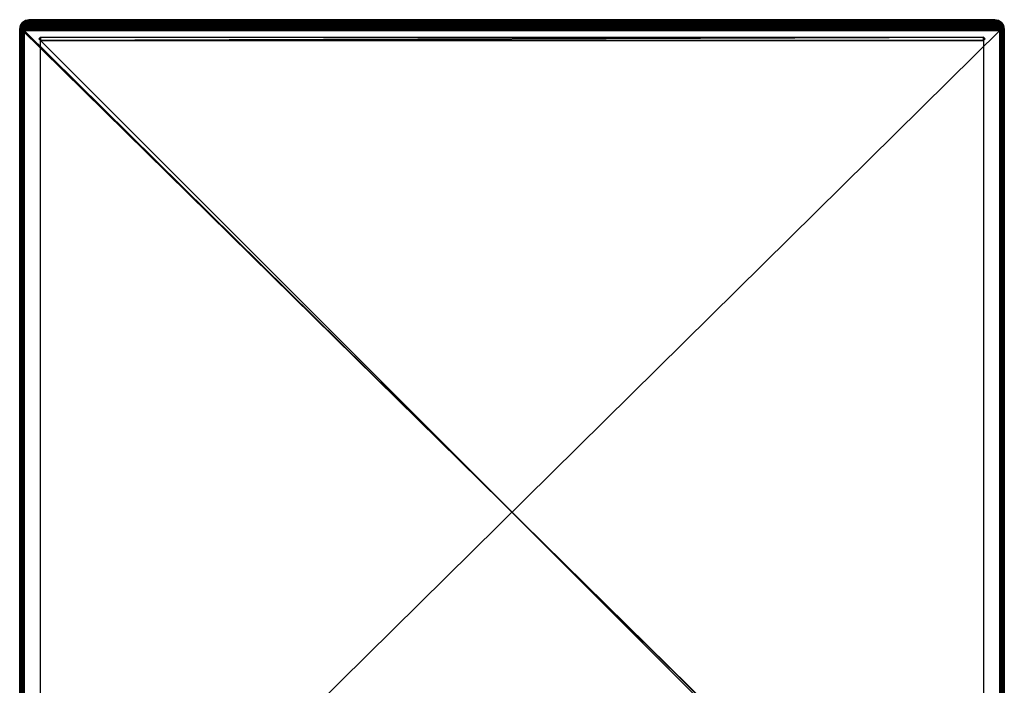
# Model space of a CAD drawing. Header units: millimetres. Extents: x -83 to 83, y -132 to 78.
# Tile 29 of 29: x -78 to 78, y -27 to 78. Entities that reach past the tile are written whole.
import ezdxf

# ---------------------------------------------------------------- set-up
doc = ezdxf.new("R2010")
doc.units = ezdxf.units.MM
doc.header["$LTSCALE"] = 52.148148
for name, color, linetype in [('1', 7, 'CONTINUOUS'), ('10', 7, 'CONTINUOUS'), ('11', 7, 'CONTINUOUS'), ('12', 7, 'CONTINUOUS'), ('13', 7, 'CONTINUOUS'), ('200', 7, 'CONTINUOUS'), ('201', 7, 'CONTINUOUS'), ('202', 7, 'CONTINUOUS'), ('203', 7, 'CONTINUOUS'), ('207', 7, 'CONTINUOUS'), ('208', 7, 'CONTINUOUS'), ('209', 7, 'CONTINUOUS'), ('210', 7, 'CONTINUOUS'), ('211', 7, 'CONTINUOUS'), ('212', 7, 'CONTINUOUS'), ('216', 7, 'CONTINUOUS'), ('22', 7, 'CONTINUOUS'), ('23', 7, 'CONTINUOUS'), ('24', 7, 'CONTINUOUS'), ('305', 7, 'CONTINUOUS'), ('306', 7, 'CONTINUOUS'), ('34', 7, 'CONTINUOUS'), ('35', 7, 'CONTINUOUS'), ('36', 7, 'CONTINUOUS'), ('37', 7, 'CONTINUOUS'), ('38', 7, 'CONTINUOUS'), ('39', 7, 'CONTINUOUS'), ('51', 7, 'CONTINUOUS'), ('52', 7, 'CONTINUOUS'), ('9', 7, 'CONTINUOUS')]:
    doc.layers.add(name, color=color, linetype=linetype)

msp = doc.modelspace()

# ---------------------------------------------------------------- linework, layer by layer
at = {"layer": '1', "linetype": 'CONTINUOUS'}
for points in [[(-76.92, 76.38), (-77, 76), (76.92, 76.38), (-76.92, 76.38)], [(76.92, 76.38), (-77, 76), (77, 76), (76.92, 76.38)], [(77, 76), (-77, -76), (77, -76), (77, 76)], [(-77, 76), (-77, -76), (77, 76), (-77, 76)], [(76.71, 76.71), (-76.92, 76.38), (76.92, 76.38), (76.71, 76.71)], [(-76.71, 76.71), (-76.92, 76.38), (76.71, 76.71), (-76.71, 76.71)], [(-76.38, 76.92), (-76.71, 76.71), (76.38, 76.92), (-76.38, 76.92)], [(76.38, 76.92), (-76.71, 76.71), (76.71, 76.71), (76.38, 76.92)], [(-76, 77), (-76.38, 76.92), (76, 77), (-76, 77)], [(76, 77), (-76.38, 76.92), (76.38, 76.92), (76, 77)]]:
    msp.add_3dface(points, dxfattribs=at)
at = {"layer": '10', "linetype": 'CONTINUOUS'}
for points in [[(76, 77.5, -0.5), (76.52, 77.25, -0.15), (76.57, 77.39, -0.5), (76, 77.5, -0.5)], [(76, 77.35, -0.15), (76.52, 77.25, -0.15), (76, 77.5, -0.5), (76, 77.35, -0.15)], [(76, 77), (76.38, 76.92), (76, 77.35, -0.15), (76, 77)], [(76, 77.35, -0.15), (76.38, 76.92), (76.52, 77.25, -0.15), (76, 77.35, -0.15)], [(76.52, 77.25, -0.15), (76.38, 76.92), (76.96, 76.96, -0.15), (76.52, 77.25, -0.15)], [(76.38, 76.92), (76.71, 76.71), (76.96, 76.96, -0.15), (76.38, 76.92)], [(76.52, 77.25, -0.15), (76.96, 76.96, -0.15), (76.57, 77.39, -0.5), (76.52, 77.25, -0.15)], [(76.57, 77.39, -0.5), (76.96, 76.96, -0.15), (77.06, 77.06, -0.5), (76.57, 77.39, -0.5)], [(76.96, 76.96, -0.15), (76.71, 76.71), (77.25, 76.52, -0.15), (76.96, 76.96, -0.15)], [(76.71, 76.71), (76.92, 76.38), (77.25, 76.52, -0.15), (76.71, 76.71)], [(76.92, 76.38), (77, 76), (77.25, 76.52, -0.15), (76.92, 76.38)], [(76.96, 76.96, -0.15), (77.25, 76.52, -0.15), (77.06, 77.06, -0.5), (76.96, 76.96, -0.15)], [(77, 76), (77.35, 76, -0.15), (77.25, 76.52, -0.15), (77, 76)], [(77.06, 77.06, -0.5), (77.25, 76.52, -0.15), (77.39, 76.57, -0.5), (77.06, 77.06, -0.5)], [(77.25, 76.52, -0.15), (77.35, 76, -0.15), (77.39, 76.57, -0.5), (77.25, 76.52, -0.15)], [(77.35, 76, -0.15), (77.5, 76, -0.5), (77.39, 76.57, -0.5), (77.35, 76, -0.15)]]:
    msp.add_3dface(points, dxfattribs=at)
at = {"layer": '11', "linetype": 'CONTINUOUS'}
for points in [[(76, 77.35, -0.15), (76, 77.5, -0.5), (-76, 77.35, -0.15), (76, 77.35, -0.15)], [(-76, 77.35, -0.15), (76, 77.5, -0.5), (-76, 77.5, -0.5), (-76, 77.35, -0.15)], [(-76, 77), (76, 77.35, -0.15), (-76, 77.35, -0.15), (-76, 77)], [(-76, 77), (76, 77), (76, 77.35, -0.15), (-76, 77)]]:
    msp.add_3dface(points, dxfattribs=at)
at = {"layer": '12', "linetype": 'CONTINUOUS'}
for points in [[(-76, 77.35, -0.15), (-76, 77.5, -0.5), (-76.57, 77.39, -0.5), (-76, 77.35, -0.15)], [(-77.5, 76, -0.5), (-77.25, 76.52, -0.15), (-77.39, 76.57, -0.5), (-77.5, 76, -0.5)], [(-77.35, 76, -0.15), (-77.25, 76.52, -0.15), (-77.5, 76, -0.5), (-77.35, 76, -0.15)], [(-77.39, 76.57, -0.5), (-76.96, 76.96, -0.15), (-77.06, 77.06, -0.5), (-77.39, 76.57, -0.5)], [(-77.25, 76.52, -0.15), (-76.96, 76.96, -0.15), (-77.39, 76.57, -0.5), (-77.25, 76.52, -0.15)], [(-77.35, 76, -0.15), (-76.92, 76.38), (-77.25, 76.52, -0.15), (-77.35, 76, -0.15)], [(-77, 76), (-76.92, 76.38), (-77.35, 76, -0.15), (-77, 76)], [(-77.25, 76.52, -0.15), (-76.92, 76.38), (-76.96, 76.96, -0.15), (-77.25, 76.52, -0.15)], [(-77.06, 77.06, -0.5), (-76.52, 77.25, -0.15), (-76.57, 77.39, -0.5), (-77.06, 77.06, -0.5)], [(-76.96, 76.96, -0.15), (-76.52, 77.25, -0.15), (-77.06, 77.06, -0.5), (-76.96, 76.96, -0.15)], [(-76.96, 76.96, -0.15), (-76.71, 76.71), (-76.52, 77.25, -0.15), (-76.96, 76.96, -0.15)], [(-76.92, 76.38), (-76.71, 76.71), (-76.96, 76.96, -0.15), (-76.92, 76.38)], [(-76.71, 76.71), (-76.38, 76.92), (-76.52, 77.25, -0.15), (-76.71, 76.71)], [(-76.52, 77.25, -0.15), (-76, 77.35, -0.15), (-76.57, 77.39, -0.5), (-76.52, 77.25, -0.15)], [(-76, 77), (-76, 77.35, -0.15), (-76.52, 77.25, -0.15), (-76, 77)], [(-76.38, 76.92), (-76, 77), (-76.52, 77.25, -0.15), (-76.38, 76.92)]]:
    msp.add_3dface(points, dxfattribs=at)
at = {"layer": '13', "linetype": 'CONTINUOUS'}
for points in [[(-77.35, -76, -0.15), (-77.5, 76, -0.5), (-77.5, -76, -0.5), (-77.35, -76, -0.15)], [(-77.35, 76, -0.15), (-77.5, 76, -0.5), (-77.35, -76, -0.15), (-77.35, 76, -0.15)], [(-77, -76), (-77.35, 76, -0.15), (-77.35, -76, -0.15), (-77, -76)], [(-77, -76), (-77, 76), (-77.35, 76, -0.15), (-77, -76)]]:
    msp.add_3dface(points, dxfattribs=at)
at = {"layer": '200', "linetype": 'CONTINUOUS'}
for points in [[(-76.8, 75.8, -38), (-76.73, 76.19, -38), (76.8, 75.8, -38), (-76.8, 75.8, -38)], [(-76.73, 76.19, -38), (-76.51, 76.51, -38), (76.73, 76.19, -38), (-76.73, 76.19, -38)], [(76.8, 75.8, -38), (-76.73, 76.19, -38), (76.73, 76.19, -38), (76.8, 75.8, -38)], [(-76.51, 76.51, -38), (-76.19, 76.73, -38), (76.51, 76.51, -38), (-76.51, 76.51, -38)], [(76.73, 76.19, -38), (-76.51, 76.51, -38), (76.51, 76.51, -38), (76.73, 76.19, -38)], [(-76.19, 76.73, -38), (-75.8, 76.8, -38), (76.19, 76.73, -38), (-76.19, 76.73, -38)], [(76.51, 76.51, -38), (-76.19, 76.73, -38), (76.19, 76.73, -38), (76.51, 76.51, -38)], [(76.19, 76.73, -38), (-75.8, 76.8, -38), (75.8, 76.8, -38), (76.19, 76.73, -38)], [(76.8, -75.8, -38), (-76.8, 75.8, -38), (76.8, 75.8, -38), (76.8, -75.8, -38)], [(-76.8, -75.8, -38), (-76.8, 75.8, -38), (76.8, -75.8, -38), (-76.8, -75.8, -38)]]:
    msp.add_3dface(points, dxfattribs=at)
at = {"layer": '201', "linetype": 'CONTINUOUS'}
for points in [[(76, 77.5, -30), (76.57, 77.39, -30), (75.8, 77.3, -37.51), (76, 77.5, -30)], [(75.8, 77.3, -37.51), (76.57, 77.39, -30), (76.38, 77.19, -37.52), (75.8, 77.3, -37.51)], [(76.38, 77.19, -37.52), (76.57, 77.39, -30), (76.86, 76.86, -37.52), (76.38, 77.19, -37.52)], [(76.57, 77.39, -30), (77.06, 77.06, -30), (76.86, 76.86, -37.52), (76.57, 77.39, -30)], [(76.86, 76.86, -37.52), (77.06, 77.06, -30), (77.19, 76.38, -37.52), (76.86, 76.86, -37.52)], [(77.06, 77.06, -30), (77.39, 76.57, -30), (77.19, 76.38, -37.52), (77.06, 77.06, -30)], [(77.39, 76.57, -30), (77.5, 76, -30), (77.19, 76.38, -37.52), (77.39, 76.57, -30)], [(77.5, 76, -30), (77.3, 75.8, -37.51), (77.19, 76.38, -37.52), (77.5, 76, -30)]]:
    msp.add_3dface(points, dxfattribs=at)
at = {"layer": '202', "linetype": 'CONTINUOUS'}
for points in [[(75.8, 77.3, -37.51), (76.38, 77.19, -37.52), (75.8, 77.15, -37.86), (75.8, 77.3, -37.51)], [(75.8, 77.3, -37.51), (75.8, 77.15, -37.86), (75.8, 77.16, -37.85), (75.8, 77.3, -37.51)], [(76.38, 77.19, -37.52), (76.48, 76.97, -37.86), (75.8, 77.15, -37.86), (76.38, 77.19, -37.52)], [(75.8, 77.15, -37.86), (76.19, 76.73, -38), (75.8, 77, -37.96), (75.8, 77.15, -37.86)], [(76.48, 76.97, -37.86), (76.19, 76.73, -38), (75.8, 77.15, -37.86), (76.48, 76.97, -37.86)], [(76.19, 76.73, -38), (75.8, 76.8, -38), (75.8, 77, -37.96), (76.19, 76.73, -38)], [(76.51, 76.51, -38), (76.19, 76.73, -38), (76.48, 76.97, -37.86), (76.51, 76.51, -38)], [(76.38, 77.19, -37.52), (76.86, 76.86, -37.52), (76.48, 76.97, -37.86), (76.38, 77.19, -37.52)], [(76.86, 76.86, -37.52), (76.97, 76.48, -37.86), (76.48, 76.97, -37.86), (76.86, 76.86, -37.52)], [(76.97, 76.48, -37.86), (76.51, 76.51, -38), (76.48, 76.97, -37.86), (76.97, 76.48, -37.86)], [(76.73, 76.19, -38), (76.51, 76.51, -38), (76.97, 76.48, -37.86), (76.73, 76.19, -38)], [(77.15, 75.8, -37.86), (76.73, 76.19, -38), (76.97, 76.48, -37.86), (77.15, 75.8, -37.86)], [(76.8, 75.8, -38), (76.73, 76.19, -38), (77.15, 75.8, -37.86), (76.8, 75.8, -38)], [(76.86, 76.86, -37.52), (77.19, 76.38, -37.52), (76.97, 76.48, -37.86), (76.86, 76.86, -37.52)], [(76.97, 76.48, -37.86), (77.3, 75.8, -37.51), (77.26, 75.8, -37.71), (76.97, 76.48, -37.86)], [(77.19, 76.38, -37.52), (77.3, 75.8, -37.51), (76.97, 76.48, -37.86), (77.19, 76.38, -37.52)], [(77.15, 75.8, -37.86), (76.97, 76.48, -37.86), (77.26, 75.8, -37.71), (77.15, 75.8, -37.86)]]:
    msp.add_3dface(points, dxfattribs=at)
at = {"layer": '203', "linetype": 'CONTINUOUS'}
for points in [[(76.8, -75.8, -38), (77.15, 75.8, -37.86), (77, -75.8, -37.96), (76.8, -75.8, -38)], [(76.8, -75.8, -38), (76.8, 75.8, -38), (77.15, 75.8, -37.86), (76.8, -75.8, -38)], [(77, -75.8, -37.96), (77.15, 75.8, -37.86), (77.15, -75.8, -37.86), (77, -75.8, -37.96)], [(77.15, -75.8, -37.86), (77.15, 75.8, -37.86), (77.16, -75.8, -37.85), (77.15, -75.8, -37.86)], [(77.15, 75.8, -37.86), (77.15, 75.8, -37.86), (77.15, -75.8, -37.86), (77.15, 75.8, -37.86)], [(77.15, 75.8, -37.86), (77.26, 75.8, -37.71), (77.16, -75.8, -37.85), (77.15, 75.8, -37.86)], [(77.26, 75.8, -37.71), (77.3, 75.8, -37.51), (77.16, -75.8, -37.85), (77.26, 75.8, -37.71)], [(77.16, -75.8, -37.85), (77.3, 75.8, -37.51), (77.3, -75.8, -37.51), (77.16, -75.8, -37.85)]]:
    msp.add_3dface(points, dxfattribs=at)
at = {"layer": '207', "linetype": 'CONTINUOUS'}
for points in [[(-77.16, 75.8, -37.85), (-77.3, -75.8, -37.51), (-77.3, 75.8, -37.51), (-77.16, 75.8, -37.85)], [(-77.26, -75.8, -37.71), (-77.3, -75.8, -37.51), (-77.16, 75.8, -37.85), (-77.26, -75.8, -37.71)], [(-77.15, -75.8, -37.86), (-77.26, -75.8, -37.71), (-77.16, 75.8, -37.85), (-77.15, -75.8, -37.86)], [(-77.15, 75.8, -37.86), (-77.15, -75.8, -37.86), (-77.16, 75.8, -37.85), (-77.15, 75.8, -37.86)], [(-76.8, 75.8, -38), (-76.8, -75.8, -38), (-77.15, -75.8, -37.86), (-76.8, 75.8, -38)], [(-76.8, 75.8, -38), (-77.15, -75.8, -37.86), (-77, 75.8, -37.96), (-76.8, 75.8, -38)], [(-77.15, -75.8, -37.86), (-77.15, -75.8, -37.86), (-77.15, 75.8, -37.86), (-77.15, -75.8, -37.86)], [(-77, 75.8, -37.96), (-77.15, -75.8, -37.86), (-77.15, 75.8, -37.86), (-77, 75.8, -37.96)]]:
    msp.add_3dface(points, dxfattribs=at)
at = {"layer": '208', "linetype": 'CONTINUOUS'}
for points in [[(-77.15, 75.8, -37.86), (-77.3, 75.8, -37.51), (-77.19, 76.38, -37.52), (-77.15, 75.8, -37.86)], [(-76.86, 76.86, -37.52), (-76.97, 76.48, -37.86), (-77.19, 76.38, -37.52), (-76.86, 76.86, -37.52)], [(-76.97, 76.48, -37.86), (-77.15, 75.8, -37.86), (-77.19, 76.38, -37.52), (-76.97, 76.48, -37.86)], [(-76.73, 76.19, -38), (-77.15, 75.8, -37.86), (-76.97, 76.48, -37.86), (-76.73, 76.19, -38)], [(-76.73, 76.19, -38), (-77, 75.8, -37.96), (-77.15, 75.8, -37.86), (-76.73, 76.19, -38)], [(-76.73, 76.19, -38), (-76.8, 75.8, -38), (-77, 75.8, -37.96), (-76.73, 76.19, -38)], [(-76.48, 76.97, -37.86), (-76.97, 76.48, -37.86), (-76.86, 76.86, -37.52), (-76.48, 76.97, -37.86)], [(-76.48, 76.97, -37.86), (-76.51, 76.51, -38), (-76.97, 76.48, -37.86), (-76.48, 76.97, -37.86)], [(-76.51, 76.51, -38), (-76.73, 76.19, -38), (-76.97, 76.48, -37.86), (-76.51, 76.51, -38)], [(-76.38, 77.19, -37.52), (-76.48, 76.97, -37.86), (-76.86, 76.86, -37.52), (-76.38, 77.19, -37.52)], [(-76.19, 76.73, -38), (-76.51, 76.51, -38), (-76.48, 76.97, -37.86), (-76.19, 76.73, -38)], [(-75.8, 77.3, -37.51), (-76.48, 76.97, -37.86), (-76.38, 77.19, -37.52), (-75.8, 77.3, -37.51)], [(-75.8, 77.26, -37.71), (-76.48, 76.97, -37.86), (-75.8, 77.3, -37.51), (-75.8, 77.26, -37.71)], [(-75.8, 77.15, -37.86), (-76.48, 76.97, -37.86), (-75.8, 77.26, -37.71), (-75.8, 77.15, -37.86)], [(-75.8, 77.15, -37.86), (-76.19, 76.73, -38), (-76.48, 76.97, -37.86), (-75.8, 77.15, -37.86)], [(-75.8, 76.8, -38), (-76.19, 76.73, -38), (-75.8, 77.15, -37.86), (-75.8, 76.8, -38)], [(-77.15, 75.8, -37.86), (-77.16, 75.8, -37.85), (-77.3, 75.8, -37.51), (-77.15, 75.8, -37.86)]]:
    msp.add_3dface(points, dxfattribs=at)
at = {"layer": '209', "linetype": 'CONTINUOUS'}
for points in [[(75.8, 77.16, -37.85), (-75.8, 77.26, -37.71), (-75.8, 77.3, -37.51), (75.8, 77.16, -37.85)], [(75.8, 77.3, -37.51), (75.8, 77.16, -37.85), (-75.8, 77.3, -37.51), (75.8, 77.3, -37.51)], [(75.8, 77.16, -37.85), (-75.8, 77.15, -37.86), (-75.8, 77.26, -37.71), (75.8, 77.16, -37.85)], [(75.8, 77.16, -37.85), (75.8, 77.15, -37.86), (-75.8, 77.15, -37.86), (75.8, 77.16, -37.85)], [(75.8, 77.15, -37.86), (75.8, 77, -37.96), (-75.8, 77.15, -37.86), (75.8, 77.15, -37.86)], [(75.8, 77, -37.96), (75.8, 76.8, -38), (-75.8, 77.15, -37.86), (75.8, 77, -37.96)], [(75.8, 77.15, -37.86), (-75.8, 77.15, -37.86), (-75.8, 77.15, -37.86), (75.8, 77.15, -37.86)], [(75.8, 76.8, -38), (-75.8, 76.8, -38), (-75.8, 77.15, -37.86), (75.8, 76.8, -38)]]:
    msp.add_3dface(points, dxfattribs=at)
at = {"layer": '210', "linetype": 'CONTINUOUS'}
for points in [[(76, 77.5, -30), (-75.8, 77.3, -37.51), (-76, 77.5, -30), (76, 77.5, -30)], [(76, 77.5, -30), (75.8, 77.3, -37.51), (-75.8, 77.3, -37.51), (76, 77.5, -30)]]:
    msp.add_3dface(points, dxfattribs=at)
at = {"layer": '211', "linetype": 'CONTINUOUS'}
for points in [[(-76, 77.5, -30), (-76.38, 77.19, -37.52), (-76.57, 77.39, -30), (-76, 77.5, -30)], [(-75.8, 77.3, -37.51), (-76.38, 77.19, -37.52), (-76, 77.5, -30), (-75.8, 77.3, -37.51)], [(-77.39, 76.57, -30), (-77.3, 75.8, -37.51), (-77.5, 76, -30), (-77.39, 76.57, -30)], [(-77.06, 77.06, -30), (-76.86, 76.86, -37.52), (-77.39, 76.57, -30), (-77.06, 77.06, -30)], [(-76.86, 76.86, -37.52), (-77.19, 76.38, -37.52), (-77.39, 76.57, -30), (-76.86, 76.86, -37.52)], [(-77.19, 76.38, -37.52), (-77.3, 75.8, -37.51), (-77.39, 76.57, -30), (-77.19, 76.38, -37.52)], [(-76.57, 77.39, -30), (-76.38, 77.19, -37.52), (-77.06, 77.06, -30), (-76.57, 77.39, -30)], [(-76.38, 77.19, -37.52), (-76.86, 76.86, -37.52), (-77.06, 77.06, -30), (-76.38, 77.19, -37.52)]]:
    msp.add_3dface(points, dxfattribs=at)
at = {"layer": '212', "linetype": 'CONTINUOUS'}
for points in [[(-77.3, 75.8, -37.51), (-77.3, -75.8, -37.51), (-77.5, 76, -30), (-77.3, 75.8, -37.51)], [(-77.5, 76, -30), (-77.3, -75.8, -37.51), (-77.5, -76, -30), (-77.5, 76, -30)]]:
    msp.add_3dface(points, dxfattribs=at)
at = {"layer": '216', "linetype": 'CONTINUOUS'}
for points in [[(77.3, 75.8, -37.51), (77.5, 76, -30), (77.5, -76, -30), (77.3, 75.8, -37.51)], [(77.3, -75.8, -37.51), (77.3, 75.8, -37.51), (77.5, -76, -30), (77.3, -75.8, -37.51)]]:
    msp.add_3dface(points, dxfattribs=at)
at = {"layer": '22', "linetype": 'CONTINUOUS'}
for points in [[(-77.15, 76.48, -29), (77.25, 76, -29), (-77.25, 76, -29), (-77.15, 76.48, -29)], [(-77.25, -76, -29), (-77.25, 76, -29), (77.25, -76, -29), (-77.25, -76, -29)], [(-77.25, 76, -29), (77.25, 76, -29), (77.25, -76, -29), (-77.25, 76, -29)], [(-76.88, 76.88, -29), (77.15, 76.48, -29), (-77.15, 76.48, -29), (-76.88, 76.88, -29)], [(77.15, 76.48, -29), (77.25, 76, -29), (-77.15, 76.48, -29), (77.15, 76.48, -29)], [(-76.48, 77.15, -29), (76.88, 76.88, -29), (-76.88, 76.88, -29), (-76.48, 77.15, -29)], [(76.88, 76.88, -29), (77.15, 76.48, -29), (-76.88, 76.88, -29), (76.88, 76.88, -29)], [(-76, 77.25, -29), (76.48, 77.15, -29), (-76.48, 77.15, -29), (-76, 77.25, -29)], [(76.48, 77.15, -29), (76.88, 76.88, -29), (-76.48, 77.15, -29), (76.48, 77.15, -29)], [(76, 77.25, -29), (76.48, 77.15, -29), (-76, 77.25, -29), (76, 77.25, -29)]]:
    msp.add_3dface(points, dxfattribs=at)
at = {"layer": '23', "linetype": 'CONTINUOUS'}
for points in [[(76.57, 77.39, -28.75), (76, 77.43, -28.93), (76, 77.5, -28.75), (76.57, 77.39, -28.75)], [(76.55, 77.32, -28.93), (76, 77.43, -28.93), (76.57, 77.39, -28.75), (76.55, 77.32, -28.93)], [(76.55, 77.32, -28.93), (76, 77.25, -29), (76, 77.43, -28.93), (76.55, 77.32, -28.93)], [(76.48, 77.15, -29), (76, 77.25, -29), (76.55, 77.32, -28.93), (76.48, 77.15, -29)], [(76.88, 76.88, -29), (76.48, 77.15, -29), (76.55, 77.32, -28.93), (76.88, 76.88, -29)], [(77.06, 77.06, -28.75), (76.55, 77.32, -28.93), (76.57, 77.39, -28.75), (77.06, 77.06, -28.75)], [(77.01, 77.01, -28.93), (76.55, 77.32, -28.93), (77.06, 77.06, -28.75), (77.01, 77.01, -28.93)], [(77.01, 77.01, -28.93), (76.88, 76.88, -29), (76.55, 77.32, -28.93), (77.01, 77.01, -28.93)], [(77.15, 76.48, -29), (76.88, 76.88, -29), (77.01, 77.01, -28.93), (77.15, 76.48, -29)], [(77.39, 76.57, -28.75), (77.01, 77.01, -28.93), (77.06, 77.06, -28.75), (77.39, 76.57, -28.75)], [(77.32, 76.55, -28.93), (77.01, 77.01, -28.93), (77.39, 76.57, -28.75), (77.32, 76.55, -28.93)], [(77.32, 76.55, -28.93), (77.15, 76.48, -29), (77.01, 77.01, -28.93), (77.32, 76.55, -28.93)], [(77.43, 76, -28.93), (77.15, 76.48, -29), (77.32, 76.55, -28.93), (77.43, 76, -28.93)], [(77.25, 76, -29), (77.15, 76.48, -29), (77.43, 76, -28.93), (77.25, 76, -29)], [(77.5, 76, -28.75), (77.32, 76.55, -28.93), (77.39, 76.57, -28.75), (77.5, 76, -28.75)], [(77.43, 76, -28.93), (77.32, 76.55, -28.93), (77.5, 76, -28.75), (77.43, 76, -28.93)]]:
    msp.add_3dface(points, dxfattribs=at)
at = {"layer": '24', "linetype": 'CONTINUOUS'}
for points in [[(77.25, -76, -29), (77.43, 76, -28.93), (77.43, -76, -28.93), (77.25, -76, -29)], [(77.25, -76, -29), (77.25, 76, -29), (77.43, 76, -28.93), (77.25, -76, -29)], [(77.43, 76, -28.93), (77.5, 76, -28.75), (77.43, -76, -28.93), (77.43, 76, -28.93)], [(77.43, -76, -28.93), (77.5, 76, -28.75), (77.5, -76, -28.75), (77.43, -76, -28.93)]]:
    msp.add_3dface(points, dxfattribs=at)
at = {"layer": '305', "linetype": 'CONTINUOUS'}
for points in [[(-74.5, 74.5, -37.85), (-74.25, 74.75, -37.6), (-74.25, 74.25, -38.1), (-74.5, 74.5, -37.85)], [(-74.25, 74.25, -38.1), (74.25, 74.75, -37.6), (74.25, 74.25, -38.1), (-74.25, 74.25, -38.1)], [(-74.25, 74.75, -37.6), (74.25, 74.75, -37.6), (-74.25, 74.25, -38.1), (-74.25, 74.75, -37.6)], [(74.25, 74.25, -38.1), (74.25, 74.75, -37.6), (74.5, 74.5, -37.85), (74.25, 74.25, -38.1)]]:
    msp.add_3dface(points, dxfattribs=at)
at = {"layer": '306', "linetype": 'CONTINUOUS'}
for points in [[(-74.25, 74.25, -38.1), (74.25, 74.25, -38.1), (74.25, -74.25, -38.1), (-74.25, 74.25, -38.1)], [(-74.25, 74.25, -38.1), (74.25, -74.25, -38.1), (-74.25, -74.25, -38.1), (-74.25, 74.25, -38.1)]]:
    msp.add_3dface(points, dxfattribs=at)
at = {"layer": '34', "linetype": 'CONTINUOUS'}
for points in [[(-77.43, -76, -28.93), (-77.5, -76, -28.75), (-77.43, 76, -28.93), (-77.43, -76, -28.93)], [(-77.43, 76, -28.93), (-77.5, -76, -28.75), (-77.5, 76, -28.75), (-77.43, 76, -28.93)], [(-77.25, 76, -29), (-77.25, -76, -29), (-77.43, -76, -28.93), (-77.25, 76, -29)], [(-77.25, 76, -29), (-77.43, -76, -28.93), (-77.43, 76, -28.93), (-77.25, 76, -29)]]:
    msp.add_3dface(points, dxfattribs=at)
at = {"layer": '35', "linetype": 'CONTINUOUS'}
for points in [[(-76, 77.5, -28.75), (-76.55, 77.32, -28.93), (-76.57, 77.39, -28.75), (-76, 77.5, -28.75)], [(-76, 77.43, -28.93), (-76.55, 77.32, -28.93), (-76, 77.5, -28.75), (-76, 77.43, -28.93)], [(-77.43, 76, -28.93), (-77.5, 76, -28.75), (-77.39, 76.57, -28.75), (-77.43, 76, -28.93)], [(-77.32, 76.55, -28.93), (-77.43, 76, -28.93), (-77.39, 76.57, -28.75), (-77.32, 76.55, -28.93)], [(-77.25, 76, -29), (-77.43, 76, -28.93), (-77.32, 76.55, -28.93), (-77.25, 76, -29)], [(-77.06, 77.06, -28.75), (-77.32, 76.55, -28.93), (-77.39, 76.57, -28.75), (-77.06, 77.06, -28.75)], [(-77.01, 77.01, -28.93), (-77.32, 76.55, -28.93), (-77.06, 77.06, -28.75), (-77.01, 77.01, -28.93)], [(-77.01, 77.01, -28.93), (-76.88, 76.88, -29), (-77.32, 76.55, -28.93), (-77.01, 77.01, -28.93)], [(-76.88, 76.88, -29), (-77.15, 76.48, -29), (-77.32, 76.55, -28.93), (-76.88, 76.88, -29)], [(-77.15, 76.48, -29), (-77.25, 76, -29), (-77.32, 76.55, -28.93), (-77.15, 76.48, -29)], [(-76.57, 77.39, -28.75), (-77.01, 77.01, -28.93), (-77.06, 77.06, -28.75), (-76.57, 77.39, -28.75)], [(-76.55, 77.32, -28.93), (-77.01, 77.01, -28.93), (-76.57, 77.39, -28.75), (-76.55, 77.32, -28.93)], [(-76.55, 77.32, -28.93), (-76.48, 77.15, -29), (-77.01, 77.01, -28.93), (-76.55, 77.32, -28.93)], [(-76.48, 77.15, -29), (-76.88, 76.88, -29), (-77.01, 77.01, -28.93), (-76.48, 77.15, -29)], [(-76, 77.43, -28.93), (-76.48, 77.15, -29), (-76.55, 77.32, -28.93), (-76, 77.43, -28.93)], [(-76, 77.25, -29), (-76.48, 77.15, -29), (-76, 77.43, -28.93), (-76, 77.25, -29)]]:
    msp.add_3dface(points, dxfattribs=at)
at = {"layer": '36', "linetype": 'CONTINUOUS'}
for points in [[(76, 77.5, -28.75), (76, 77.43, -28.93), (-76, 77.5, -28.75), (76, 77.5, -28.75)], [(76, 77.43, -28.93), (-76, 77.43, -28.93), (-76, 77.5, -28.75), (76, 77.43, -28.93)], [(76, 77.43, -28.93), (76, 77.25, -29), (-76, 77.43, -28.93), (76, 77.43, -28.93)], [(76, 77.25, -29), (-76, 77.25, -29), (-76, 77.43, -28.93), (76, 77.25, -29)]]:
    msp.add_3dface(points, dxfattribs=at)
at = {"layer": '37', "linetype": 'CONTINUOUS'}
for points in [[(76, 77.5, -0.5), (76, 77.5, -28.75), (-76, 77.5, -28.75), (76, 77.5, -0.5)], [(-76, 77.5, -0.5), (76, 77.5, -0.5), (-76, 77.5, -28.75), (-76, 77.5, -0.5)]]:
    msp.add_3dface(points, dxfattribs=at)
at = {"layer": '38', "linetype": 'CONTINUOUS'}
for points in [[(76, 77.5, -0.5), (76.57, 77.39, -0.5), (76, 77.5, -28.75), (76, 77.5, -0.5)], [(76.57, 77.39, -0.5), (76.57, 77.39, -28.75), (76, 77.5, -28.75), (76.57, 77.39, -0.5)], [(77.06, 77.06, -0.5), (77.06, 77.06, -28.75), (76.57, 77.39, -28.75), (77.06, 77.06, -0.5)], [(76.57, 77.39, -0.5), (77.06, 77.06, -0.5), (76.57, 77.39, -28.75), (76.57, 77.39, -0.5)], [(77.39, 76.57, -0.5), (77.39, 76.57, -28.75), (77.06, 77.06, -28.75), (77.39, 76.57, -0.5)], [(77.06, 77.06, -0.5), (77.39, 76.57, -0.5), (77.06, 77.06, -28.75), (77.06, 77.06, -0.5)], [(77.39, 76.57, -0.5), (77.5, 76, -0.5), (77.39, 76.57, -28.75), (77.39, 76.57, -0.5)], [(77.5, 76, -0.5), (77.5, 76, -28.75), (77.39, 76.57, -28.75), (77.5, 76, -0.5)]]:
    msp.add_3dface(points, dxfattribs=at)
at = {"layer": '39', "linetype": 'CONTINUOUS'}
for points in [[(77.5, 76, -28.75), (77.5, -76, -0.5), (77.5, -76, -28.75), (77.5, 76, -28.75)], [(77.5, 76, -0.5), (77.5, -76, -0.5), (77.5, 76, -28.75), (77.5, 76, -0.5)]]:
    msp.add_3dface(points, dxfattribs=at)
at = {"layer": '51', "linetype": 'CONTINUOUS'}
for points in [[(-77.5, -76, -0.5), (-77.5, 76, -0.5), (-77.5, -76, -28.75), (-77.5, -76, -0.5)], [(-77.5, -76, -28.75), (-77.5, 76, -0.5), (-77.5, 76, -28.75), (-77.5, -76, -28.75)]]:
    msp.add_3dface(points, dxfattribs=at)
at = {"layer": '52', "linetype": 'CONTINUOUS'}
for points in [[(-76.57, 77.39, -0.5), (-76, 77.5, -0.5), (-76.57, 77.39, -28.75), (-76.57, 77.39, -0.5)], [(-76, 77.5, -0.5), (-76, 77.5, -28.75), (-76.57, 77.39, -28.75), (-76, 77.5, -0.5)], [(-77.5, 76, -28.75), (-77.39, 76.57, -0.5), (-77.39, 76.57, -28.75), (-77.5, 76, -28.75)], [(-77.5, 76, -0.5), (-77.39, 76.57, -0.5), (-77.5, 76, -28.75), (-77.5, 76, -0.5)], [(-77.06, 77.06, -0.5), (-77.06, 77.06, -28.75), (-77.39, 76.57, -28.75), (-77.06, 77.06, -0.5)], [(-77.39, 76.57, -0.5), (-77.06, 77.06, -0.5), (-77.39, 76.57, -28.75), (-77.39, 76.57, -0.5)], [(-76.57, 77.39, -0.5), (-76.57, 77.39, -28.75), (-77.06, 77.06, -28.75), (-76.57, 77.39, -0.5)], [(-77.06, 77.06, -0.5), (-76.57, 77.39, -0.5), (-77.06, 77.06, -28.75), (-77.06, 77.06, -0.5)]]:
    msp.add_3dface(points, dxfattribs=at)
at = {"layer": '9', "linetype": 'CONTINUOUS'}
for points in [[(77, 76), (77, -76), (77.35, -76, -0.15), (77, 76)], [(77, 76), (77.35, -76, -0.15), (77.35, 76, -0.15), (77, 76)], [(77.35, 76, -0.15), (77.5, -76, -0.5), (77.5, 76, -0.5), (77.35, 76, -0.15)], [(77.35, -76, -0.15), (77.5, -76, -0.5), (77.35, 76, -0.15), (77.35, -76, -0.15)]]:
    msp.add_3dface(points, dxfattribs=at)

doc.saveas('drawing.dxf')
